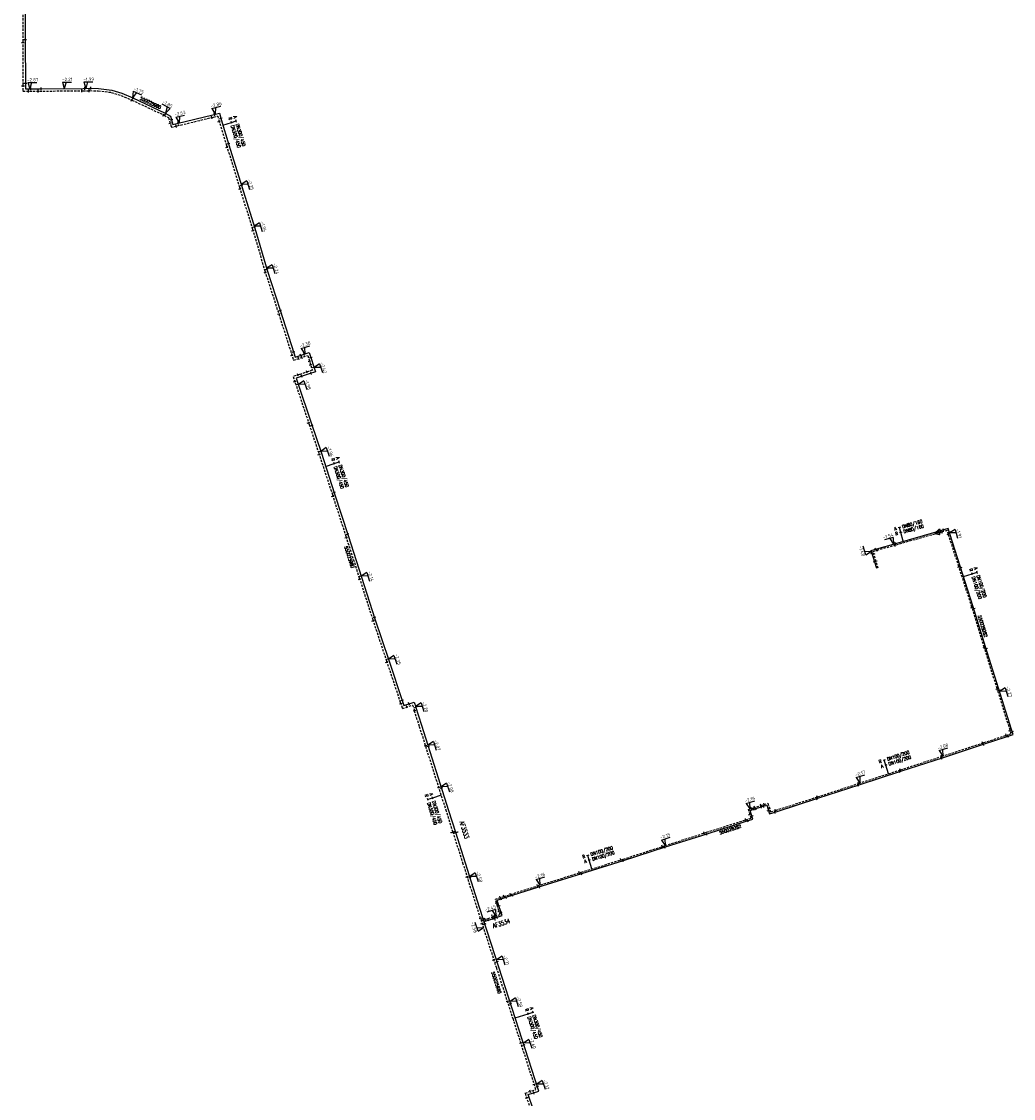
# Model space of a CAD drawing. Header units: millimetres. Extents: x 0 to 118318689, y 0 to 490460760.
# Tile 33 of 117: x 116408651 to 116681148, y 485223608 to 485519551. Entities that reach past the tile are written whole.
import ezdxf
from ezdxf.enums import TextEntityAlignment as Align

# ---------------------------------------------------------------- set-up
doc = ezdxf.new("R2010")
doc.units = ezdxf.units.MM
doc.header["$LTSCALE"] = 200
doc.linetypes.add('HIDDEN2', pattern=[4.7625, 3.175, -1.5875])
doc.layers.get('0').update_dxf_attribs({"color": 8})
for name, color, linetype in [('WT-C-AFSLUITER', 7, 'Continuous'), ('WT-C-mof', 7, 'Continuous'), ('WT-C-VERLOOP', 7, 'Continuous'), ('WT-I-diam', 7, 'Continuous'), ('WT-I-info', 7, 'Continuous'), ('WT-I-NAP', 7, 'Continuous'), ('WT-L-aanvoer', 6, 'Continuous'), ('WT-L-retour', 6, 'HIDDEN2')]:
    doc.layers.add(name, color=color, linetype=linetype)
doc.styles.add('DIN17', font='ROMANS.SHX', dxfattribs={"width": 0.9})
doc.styles.add('ISOCP', font='ISOCP.SHX')

# ---------------------------------------------------------------- blocks, each defined once
blk = doc.blocks.new('LR-mof')
at = {"color": 0, "linetype": 'ByBlock', "lineweight": -2}
blk.add_line((0, -0.75), (0, 0.75), dxfattribs=at)
blk = doc.blocks.new('LR-VERL')
at = {"color": 0, "linetype": 'ByBlock', "lineweight": -2}
blk.add_lwpolyline([(1.08, 0), (-1.08, -1.25), (-1.08, 1.25)], close=True, dxfattribs=at)
blk = doc.blocks.new('LR-hyp')
at = {"color": 7, "linetype": 'ByBlock', "lineweight": -3, "style": 'DIN17', "width": 0.9}
blk.add_attdef('*1', text='', height=1.8, dxfattribs=at).set_placement((0, 0), align=Align.MIDDLE)
at = {"color": 7, "linetype": 'ByBlock', "lineweight": -2, "style": 'DIN17', "width": 0.9, "flags": 1}
blk.add_attdef('*2', text='', height=1.8, dxfattribs=at).set_placement((0, -5), align=Align.MIDDLE)
blk = doc.blocks.new('nap1')
at = {"color": 0, "linetype": 'Continuous'}
for p, q in [((-1, 3.5), (0, 0)), ((-1, 3.5), (4, 3.5)), ((1, 3.5), (0, 0))]:
    blk.add_line(p, q, dxfattribs=at)
at = {"color": 0, "linetype": 'Continuous', "style": 'ISOCP'}
for tag, p in [('*1', (1.7, 5)), ('*2', (4, 1.5))]:
    blk.add_attdef(tag, text='', height=1.8, dxfattribs=at).set_placement(p, align=Align.MIDDLE)
blk = doc.blocks.new('nap2')
at = {"color": 0, "linetype": 'Continuous'}
for p, q in [((1, 3.5), (-4, 3.5)), ((-1, 3.5), (0, 0)), ((1, 3.5), (0, 0))]:
    blk.add_line(p, q, dxfattribs=at)
at = {"color": 0, "linetype": 'Continuous', "style": 'ISOCP'}
for tag, p in [('*1', (-1.5, 5)), ('*2', (-4, 1.5))]:
    blk.add_attdef(tag, text='', height=1.8, dxfattribs=at).set_placement(p, align=Align.MIDDLE)
blk = doc.blocks.new('LR-AFS')
at = {"color": 0, "lineweight": -3, "const_width": 0.7}
blk.add_lwpolyline([(0, -1.5), (0, 1.5)], dxfattribs=at)
at = {"color": 7, "linetype": 'ByBlock', "lineweight": -2, "style": 'DIN17', "width": 0.9}
blk.add_attdef('*1', text='', height=2.5, dxfattribs=at).set_placement((0, 5), align=Align.MIDDLE)
at = {"color": 0, "linetype": 'ByBlock', "lineweight": -2, "style": 'DIN17', "width": 0.3, "flags": 1}
for tag, p in [('*2', (2.5, 1.5)), ('OCODE', (-7.5, -2.5)), ('ST', (-7.5, -5)), ('VCODE', (-2.5, -5)), ('NCODE', (-2.5, -2.5)), ('NIVO', (2.5, -5)), ('BC', (2.5, -2.5)), ('IMM', (7.5, -5)), ('RK', (7.5, -2.5)), ('VERTR', (-7.5, -10)), ('DEKM', (-7.5, -12.5)), ('FABR', (-7.5, -7.5)), ('PDATUM', (-2.5, -12.5)), ('OPBLEN', (-2.5, -10)), ('TYPE', (-2.5, -7.5)), ('OPBOUW', (2.5, -7.5)), ('HULPST', (2.5, -10)), ('OPM', (2.5, -12.5)), ('VERLSP', (7.5, -10)), ('BEDIEN', (7.5, -7.5)), ('BORD', (7.5, -12.5)), ('BORDL', (-7.5, -15)), ('BORDX', (-2.5, -15)), ('BORDY', (2.5, -15)), ('BORDZ', (7.5, -15))]:
    blk.add_attdef(tag, text='', height=1.8, dxfattribs=at).set_placement(p, align=Align.MIDDLE)
blk = doc.blocks.new('LR-DIAB2')
at = {"color": 0, "linetype": 'Continuous', "lineweight": -3}
blk.add_line((0, 5), (0, 7.8), dxfattribs=at)
at = {"color": 0, "lineweight": -3}
blk.add_line((0, 0), (0, 5), dxfattribs=at)
for points in [[(0.61, 7.8), (0, 7.8), (-0.61, 7.8)], [(0.61, 5), (0, 5), (-0.61, 5)]]:
    blk.add_lwpolyline(points, dxfattribs=at)
at = {"color": 1, "lineweight": -3, "style": 'DIN17', "width": 0.9}
for tag, p in [('*1', (-1.61, 7.8)), ('*2', (-1.61, 5.02))]:
    blk.add_attdef(tag, text='', height=1.8, dxfattribs=at).set_placement(p, align=Align.MIDDLE_RIGHT)
for tag, p in [('*11', (1.61, 7.8)), ('*12', (1.61, 5))]:
    blk.add_attdef(tag, text='', height=1.8, dxfattribs=at).set_placement(p, align=Align.MIDDLE_LEFT)
blk = doc.blocks.new('LR-DIAO2')
at = {"color": 0, "lineweight": -3}
blk.add_line((0, 0), (0, -5), dxfattribs=at)
at = {"color": 0, "linetype": 'Continuous', "lineweight": -3}
blk.add_line((0, -5), (0, -7.8), dxfattribs=at)
at = {"color": 0, "lineweight": -3}
for points in [[(0.61, -5), (0, -5), (-0.61, -5)], [(0.61, -7.8), (0, -7.8), (-0.61, -7.8)]]:
    blk.add_lwpolyline(points, dxfattribs=at)
at = {"color": 1, "lineweight": -3, "style": 'DIN17', "width": 0.9}
for tag, p in [('*1', (-1.61, -5)), ('*2', (-1.61, -7.78))]:
    blk.add_attdef(tag, text='', height=1.8, dxfattribs=at).set_placement(p, align=Align.MIDDLE_RIGHT)
for tag, p in [('*11', (1.61, -5)), ('*12', (1.61, -7.8))]:
    blk.add_attdef(tag, text='', height=1.8, dxfattribs=at).set_placement(p, align=Align.MIDDLE_LEFT)

msp = doc.modelspace()

# ---------------------------------------------------------------- linework, layer by layer
at = {"layer": 'WT-I-diam'}
msp.add_line((116544301, 485245739), (116545448, 485246110), dxfattribs=at)
at = {"layer": 'WT-L-aanvoer'}
for p, q in [((116409648, 485526168), (116409675, 485514214)), ((116409675, 485514214), (116409692, 485502219)), ((116409692, 485502219), (116409694, 485501046)), ((116409694, 485501046), (116410829, 485501048)), ((116410829, 485501048), (116413555, 485501079)), ((116413555, 485501079), (116425559, 485501184)), ((116425559, 485501184), (116427437, 485501207)), ((116427437, 485501207), (116429772, 485501184)), ((116429772, 485501184), (116433417, 485500725)), ((116433417, 485500725), (116436205, 485499847)), ((116436205, 485499847), (116439242, 485498563)), ((116439242, 485498563), (116448150, 485494380)), ((116448150, 485494380), (116449594, 485493583)), ((116449594, 485493583), (116450229, 485491282)), ((116451290, 485491521), (116461241, 485493928)), ((116461241, 485493928), (116463030, 485494361)), ((116463030, 485494361), (116463449, 485492628)), ((116450229, 485491282), (116451290, 485491521)), ((116463449, 485492628), (116465604, 485485656)), ((116465604, 485485656), (116469152, 485474228)), ((116469152, 485474228), (116472706, 485462724)), ((116472706, 485462724), (116476118, 485451221)), ((116476118, 485451221), (116479682, 485440195)), ((116479682, 485440195), (116483429, 485428472)), ((116483429, 485428472), (116483794, 485427330)), ((116483794, 485427330), (116487698, 485428577)), ((116487698, 485428577), (116489381, 485423309)), ((116487646, 485422754), (116485193, 485421937)), ((116489381, 485423309), (116487646, 485422754)), ((116485193, 485421937), (116484104, 485421574)), ((116484104, 485421574), (116484478, 485420452)), ((116484478, 485420452), (116488284, 485409028)), ((116488284, 485409028), (116490918, 485401180)), ((116490918, 485401180), (116494663, 485389752)), ((116494663, 485389752), (116498358, 485378314)), ((116498358, 485378314), (116502050, 485366893)), ((116648810, 485376153), (116659905, 485379291)), ((116660489, 485379440), (116659905, 485379291)), ((116661402, 485379674), (116660489, 485379440)), ((116663235, 485380209), (116661402, 485379674)), ((116663665, 485378737), (116663235, 485380209)), ((116666527, 485369897), (116663665, 485378737)), ((116643580, 485374620), (116648810, 485376153)), ((116642073, 485374153), (116643580, 485374620)), ((116643604, 485369211), (116642073, 485374153)), ((116670125, 485358730), (116666527, 485369897)), ((116502050, 485366893), (116505742, 485355448)), ((116673507, 485347713), (116670125, 485358730)), ((116505742, 485355448), (116509507, 485344092)), ((116677031, 485336371), (116673507, 485347713)), ((116509507, 485344092), (116513327, 485332710)), ((116680603, 485324976), (116677031, 485336371)), ((116513327, 485332710), (116513698, 485331604)), ((116513698, 485331604), (116516506, 485332546)), ((116516506, 485332546), (116516951, 485331193)), ((116518576, 485326063), (116516951, 485331193)), ((116526004, 485302667), (116518576, 485326063)), ((116681049, 485323619), (116680603, 485324976)), ((116673149, 485321025), (116679121, 485322986)), ((116679121, 485322986), (116681049, 485323619)), ((116661631, 485317243), (116673149, 485321025)), ((116650242, 485313536), (116661631, 485317243)), ((116638787, 485309809), (116650242, 485313536)), ((116627445, 485306097), (116638787, 485309809)), ((116612502, 485303933), (116613405, 485304211)), ((116613405, 485304211), (116614135, 485301843)), ((116615944, 485302400), (116627445, 485306097)), ((116527925, 485296654), (116526004, 485302667)), ((116608822, 485302784), (116609830, 485303106)), ((116609583, 485300398), (116608822, 485302784)), ((116609830, 485303106), (116611837, 485303727)), ((116611837, 485303727), (116612502, 485303933)), ((116614135, 485301843), (116615944, 485302400)), ((116596982, 485296368), (116607673, 485299788)), ((116607673, 485299788), (116609583, 485300398)), ((116530619, 485288223), (116527925, 485296654)), ((116585560, 485292713), (116596982, 485296368)), ((116574065, 485288992), (116585560, 485292713)), ((116534474, 485276091), (116530619, 485288223)), ((116562546, 485285395), (116574065, 485288992)), ((116550479, 485281637), (116562546, 485285395)), ((116543493, 485279435), (116550479, 485281637)), ((116539311, 485278117), (116541777, 485278894)), ((116539797, 485276560), (116539311, 485278117)), ((116541777, 485278894), (116543493, 485279435)), ((116539795, 485259653), (116534474, 485276091)), ((116540189, 485275305), (116539797, 485276560)), ((116540659, 485273885), (116540189, 485275305)), ((116535711, 485272270), (116538547, 485273191)), ((116538547, 485273191), (116539295, 485273434)), ((116539295, 485273434), (116540659, 485273885)), ((116544376, 485245509), (116539795, 485259653)), ((116548856, 485231580), (116544376, 485245509)), ((116550799, 485225633), (116548856, 485231580)), ((116547869, 485224676), (116550799, 485225633)), ((116549179, 485220665), (116547869, 485224676))]:
    msp.add_line(p, q, dxfattribs=at)
at = {"layer": 'WT-L-retour'}
for p, q in [((116408998, 485526167), (116409025, 485514212)), ((116409025, 485514212), (116409042, 485502218)), ((116409042, 485502218), (116409045, 485500395)), ((116409045, 485500395), (116410833, 485500398)), ((116410833, 485500398), (116413561, 485500429)), ((116413561, 485500429), (116425566, 485500534)), ((116425566, 485500534), (116427438, 485500557)), ((116427438, 485500557), (116429728, 485500535)), ((116429728, 485500535), (116433277, 485500088)), ((116433277, 485500088), (116435980, 485499236)), ((116435980, 485499236), (116438977, 485497969)), ((116438977, 485497969), (116447854, 485493801)), ((116447854, 485493801), (116449040, 485493146)), ((116461394, 485493296), (116462551, 485493576)), ((116462551, 485493576), (116462822, 485492456)), ((116449040, 485493146), (116449768, 485490512)), ((116449768, 485490512), (116451438, 485490888)), ((116451438, 485490888), (116461394, 485493296)), ((116462822, 485492456), (116464983, 485485463)), ((116464983, 485485463), (116468531, 485474036)), ((116468531, 485474036), (116472084, 485462536)), ((116472084, 485462536), (116475497, 485451030)), ((116475497, 485451030), (116479316, 485439207)), ((116479316, 485439207), (116482810, 485428274)), ((116482810, 485428274), (116483372, 485426512)), ((116483372, 485426512), (116487277, 485427760)), ((116487277, 485427760), (116488564, 485423730)), ((116484987, 485422554), (116483282, 485421986)), ((116487445, 485423372), (116484987, 485422554)), ((116488564, 485423730), (116487445, 485423372)), ((116483282, 485421986), (116483862, 485420247)), ((116483862, 485420247), (116487667, 485408822)), ((116487667, 485408822), (116490301, 485400975)), ((116490301, 485400975), (116494045, 485389551)), ((116494045, 485389551), (116497739, 485378114)), ((116497739, 485378114), (116501432, 485366693)), ((116648915, 485375788), (116660004, 485378903)), ((116660111, 485378930), (116660004, 485378903)), ((116661508, 485379288), (116660111, 485378930)), ((116662963, 485379713), (116661508, 485379288)), ((116663283, 485378619), (116662963, 485379713)), ((116666146, 485369774), (116663283, 485378619)), ((116643690, 485374256), (116648915, 485375788)), ((116642548, 485373902), (116643690, 485374256)), ((116643967, 485369324), (116642548, 485373902)), ((116669743, 485358610), (116666146, 485369774)), ((116501432, 485366693), (116505125, 485355246)), ((116673125, 485347595), (116669743, 485358610)), ((116505125, 485355246), (116508890, 485343886)), ((116676649, 485336252), (116673125, 485347595)), ((116508890, 485343886), (116512710, 485332503)), ((116680222, 485324854), (116676649, 485336252)), ((116512710, 485332503), (116513288, 485330781)), ((116513288, 485330781), (116516089, 485331721)), ((116516089, 485331721), (116516578, 485330221)), ((116517956, 485325866), (116516578, 485330221)), ((116525385, 485302469), (116517956, 485325866)), ((116680544, 485323874), (116680222, 485324854)), ((116673025, 485321406), (116678996, 485323366)), ((116678996, 485323366), (116680544, 485323874)), ((116661507, 485317623), (116673025, 485321406)), ((116650118, 485313916), (116661507, 485317623)), ((116638663, 485310189), (116650118, 485313916)), ((116627322, 485306477), (116638663, 485310189)), ((116609711, 485303488), (116611780, 485304128)), ((116611780, 485304128), (116612641, 485304394)), ((116612641, 485304394), (116613670, 485304711)), ((116613670, 485304711), (116614399, 485302343)), ((116615824, 485302782), (116627322, 485306477)), ((116527188, 485296826), (116525385, 485302469)), ((116608319, 485303044), (116609711, 485303488)), ((116609080, 485300657), (116608319, 485303044)), ((116614399, 485302343), (116615824, 485302782)), ((116596860, 485296749), (116607551, 485300169)), ((116607551, 485300169), (116609080, 485300657)), ((116530000, 485288026), (116527188, 485296826)), ((116585437, 485293094), (116596860, 485296749)), ((116573944, 485289373), (116585437, 485293094)), ((116562427, 485285777), (116573944, 485289373)), ((116533855, 485275893), (116530000, 485288026)), ((116550360, 485282019), (116562427, 485285777)), ((116542961, 485279687), (116550360, 485282019)), ((116538810, 485278379), (116541183, 485279127)), ((116539415, 485276441), (116538810, 485278379)), ((116541183, 485279127), (116542961, 485279687)), ((116539176, 485259453), (116533855, 485275893)), ((116539809, 485275182), (116539415, 485276441)), ((116540154, 485274139), (116539809, 485275182)), ((116534970, 485272449), (116538015, 485273439)), ((116538015, 485273439), (116538725, 485273669)), ((116538725, 485273669), (116540154, 485274139)), ((116543757, 485245310), (116539176, 485259453)), ((116548238, 485231380), (116543757, 485245310)), ((116549979, 485226049), (116548238, 485231380)), ((116547049, 485225092), (116549979, 485226049)), ((116548763, 485219845), (116547049, 485225092))]:
    msp.add_line(p, q, dxfattribs=at)

# ---------------------------------------------------------------- block references
at = {"layer": 'WT-C-AFSLUITER', "linetype": 'Continuous'}
ref = msp.add_blockref('LR-AFS', (116527925, 485296654), dxfattribs=dict(at, xscale=500, yscale=500, zscale=500, rotation=287.7209))
ref.add_attrib('*1', 'AF3533', dxfattribs={"layer": '0', "color": 7, "linetype": 'ByBlock', "lineweight": -2, "height": 1250, "rotation": 287.7209, "style": 'DIN17', "width": 0.65}).set_placement((116530307, 485297415), align=Align.MIDDLE)
at = {"layer": 'WT-C-AFSLUITER', "linetype": 'Continuous', "xscale": 500, "yscale": 500, "zscale": 500}
for p, rotation in [((116527188, 485296826), 287.7209), ((116538015, 485273439), 17.9985)]:
    msp.add_blockref('LR-AFS', p, dxfattribs=dict(at, rotation=rotation))
at = {"layer": 'WT-C-AFSLUITER', "linetype": 'Continuous'}
ref = msp.add_blockref('LR-AFS', (116538547, 485273191), dxfattribs=dict(at, xscale=500, yscale=500, zscale=500, rotation=17.9985))
ref.add_attrib('*1', 'AF3534', dxfattribs={"layer": '0', "color": 7, "linetype": 'ByBlock', "lineweight": -2, "height": 1250, "rotation": 17.9985, "style": 'DIN17', "width": 0.65}).set_placement((116540461, 485271725), align=Align.MIDDLE)
at = {"layer": 'WT-C-mof', "linetype": 'Continuous', "xscale": 500, "yscale": 500, "zscale": 500}
for p, rotation in [((116409674, 485514574), 270.1306), ((116409026, 485513808), 270.081), ((116409691, 485502599), 270.081), ((116409043, 485501847), 270.081), ((116410526, 485500397), 0.08100000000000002), ((116411214, 485501052), 0.645), ((116413181, 485500424), 0.645), ((116414023, 485501083), 0.5042), ((116425253, 485500531), 0.6701605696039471), ((116426003, 485501190), 0.7079000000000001), ((116427256, 485500555), 0.7079000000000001), ((116427692, 485501205), 359.4308460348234), ((116438931, 485497989), 337.0842000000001), ((116439323, 485498525), 334.8467000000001), ((116447666, 485493889), 334.8467116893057), ((116448332, 485494280), 331.1059), ((116460963, 485493192), 13.5968), ((116461653, 485494027), 13.5968), ((116449454, 485491648), 285.4431), ((116449854, 485492640), 285.4431), ((116451094, 485490810), 12.6904), ((116451672, 485491613), 13.5968), ((116462928, 485492115), 287.1682), ((116463370, 485492957), 283.5968), ((116465100, 485485085), 287.2509), ((116465491, 485486021), 287.1682), ((116468661, 485473616), 287.1696), ((116469041, 485474585), 287.2509), ((116472204, 485462133), 286.5204), ((116472581, 485463130), 287.1696), ((116475620, 485450650), 287.8999000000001), ((116476020, 485451551), 286.5204), ((116479682, 485440195), 287.9128), ((116479316, 485439207), 287.8999000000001), ((116483335, 485428765), 287.7225), ((116486308, 485428133), 17.7225), ((116482943, 485427858), 287.7225), ((116484803, 485426970), 17.7225), ((116485341, 485427824), 17.7225), ((116485675, 485427248), 17.7225), ((116487765, 485426231), 287.7225), ((116488134, 485427212), 287.7225), ((116484563, 485422412), 18.424), ((116487023, 485423232), 18.424), ((116488076, 485425257), 287.7225), ((116488101, 485422900), 197.7224848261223), ((116488977, 485424575), 287.7225), ((116483711, 485420697), 288.4240000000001), ((116484644, 485419956), 288.4240000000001), ((116485619, 485422079), 18.424), ((116487504, 485409311), 288.4240000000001), ((116488438, 485408568), 288.5523), ((116490425, 485400597), 288.1459), ((116490791, 485401558), 288.5523), ((116494528, 485390164), 288.1459), ((116494165, 485389178), 287.9017), ((116498230, 485378710), 287.9017), ((116661593, 485379313), 16.2712), ((116661930, 485379828), 16.2712), ((116663253, 485378722), 286.2712), ((116663517, 485379245), 286.2712), ((116497851, 485377767), 287.9166), ((116648579, 485375689), 16.3382), ((116648750, 485376135), 16.3382), ((116642293, 485373442), 287.2206363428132), ((116642760, 485373220), 287.2206), ((116643244, 485374516), 17.2206), ((116643668, 485374249), 17.2206), ((116642998, 485371168), 287.2206), ((116643363, 485371274), 287.2206), ((116666169, 485369702), 287.8605), ((116666659, 485369486), 287.8605), ((116501545, 485366342), 287.8798), ((116501923, 485367287), 287.9166), ((116669759, 485358558), 287.067), ((116670276, 485358238), 287.067), ((116505245, 485354882), 288.3402), ((116505611, 485355856), 287.8798), ((116673151, 485347551), 287.2603), ((116673655, 485347238), 287.2603), ((116509012, 485343524), 288.5507000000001), ((116509385, 485344459), 288.3402), ((116676676, 485336167), 287.4031), ((116677209, 485335804), 287.4031), ((116512832, 485332141), 288.5507000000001), ((116513204, 485333074), 288.5507000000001), ((116514501, 485331188), 18.5507), ((116515105, 485332076), 18.5507), ((116516951, 485331193), 288.2094), ((116516578, 485330221), 288.0498), ((116680246, 485324782), 288.1756999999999), ((116679148, 485323416), 18.1757), ((116679664, 485323164), 18.1757), ((116680791, 485324403), 288.1756999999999), ((116519621, 485320625), 287.6138), ((116520364, 485320432), 287.6138), ((116672651, 485321283), 18.1819), ((116672926, 485320952), 18.1819), ((116661310, 485317138), 18.0286), ((116661433, 485317599), 18.0286), ((116649842, 485313405), 18.022), ((116650004, 485313879), 18.022), ((116638424, 485309690), 18.1223), ((116638560, 485310155), 18.1223), ((116523261, 485309158), 287.6138), ((116524007, 485308956), 287.6138), ((116611780, 485304128), 17.1696), ((116612502, 485303933), 17.1931), ((116612641, 485304394), 17.1696), ((116627078, 485305979), 17.8179), ((116627211, 485306442), 17.8179), ((116608753, 485301683), 287.693), ((116609302, 485301278), 287.693), ((116609199, 485303325), 17.693), ((116609791, 485303094), 17.693), ((116610055, 485303594), 17.1994), ((116610281, 485303246), 197.1994488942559), ((116611837, 485303727), 17.1931), ((116613841, 485302795), 287.116), ((116614076, 485303392), 287.116), ((116615593, 485302292), 17.116), ((116615769, 485302769), 17.116), ((116607613, 485300189), 17.693), ((116608144, 485299938), 17.693), ((116596160, 485296525), 17.7412), ((116596809, 485296312), 17.7412), ((116584681, 485292849), 17.9381), ((116585331, 485292639), 17.9381), ((116573306, 485289174), 17.3433), ((116573930, 485288950), 17.3433), ((116531104, 485284552), 287.6265), ((116531853, 485284340), 287.6265), ((116561874, 485285605), 17.2981), ((116562439, 485285362), 17.2981), ((116550382, 485282026), 17.2981), ((116550961, 485281787), 17.2981), ((116539118, 485277393), 287.3461), ((116540136, 485278797), 17.49244231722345), ((116540350, 485278445), 17.4926), ((116541183, 485279127), 17.4924), ((116541777, 485278894), 17.4926), ((116542961, 485279687), 17.4924), ((116543493, 485279435), 17.4926), ((116539795, 485276568), 287.3461), ((116539838, 485275094), 288.3125), ((116540374, 485274747), 288.3125), ((116534735, 485273174), 287.9365), ((116535203, 485271729), 287.9365), ((116535485, 485272968), 287.9365), ((116535940, 485271562), 287.9365), ((116535987, 485272780), 17.9985), ((116536903, 485272657), 17.9985), ((116538747, 485273677), 18.1884), ((116539295, 485273434), 17.9985), ((116538431, 485261756), 287.9365), ((116539293, 485261202), 287.9365), ((116542131, 485250329), 287.9456), ((116543004, 485249744), 287.9456), ((116545817, 485238905), 287.8303), ((116546677, 485238355), 287.8303), ((116549497, 485227525), 288.09), ((116548406, 485225535), 18.09), ((116549387, 485225172), 18.09), ((116550378, 485226919), 288.09), ((116547464, 485223822), 288.09)]:
    msp.add_blockref('LR-mof', p, dxfattribs=dict(at, rotation=rotation))
at = {"layer": 'WT-C-mof', "xscale": 500, "yscale": 500, "zscale": 500, "rotation": 194.3603}
for p in [(116660111, 485378930), (116660489, 485379440)]:
    msp.add_blockref('LR-mof', p, dxfattribs=at)
at = {"layer": 'WT-C-VERLOOP', "linetype": 'Continuous', "xscale": 500, "yscale": 500, "zscale": 500, "rotation": 194.3603}
for p in [(116660111, 485378930), (116660489, 485379440)]:
    msp.add_blockref('LR-VERL', p, dxfattribs=at)
at = {"layer": 'WT-I-diam', "linetype": 'Continuous'}
for name, p, xscale, yscale, zscale, rotation, values in [('LR-DIAB2', (116463928, 485491077), 500, 500, 500, 287.1681847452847, {'*1': 'A', '*11': 'DN300/450', '*2': 'R', '*12': 'DN300/450'}), ('LR-DIAB2', (116492189, 485397301), 500, 500, 500, 288.1458964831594, {'*1': 'A', '*11': 'DN300/450', '*2': 'R', '*12': 'DN300/450'}), ('LR-DIAB2', (116650861, 485376733), 500, 500, 500, 15.79102029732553, {'*1': 'A', '*11': 'DN80/160', '*2': 'R', '*12': 'DN80/160'}), ('LR-DIAB2', (116667452, 485367001), 500, 500, 500, 287.8604722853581, {'*1': 'A', '*11': 'DN100/200', '*2': 'R', '*12': 'DN100/200'}), ('LR-DIAB2', (116646860, 485312856), 500, 500, 500, 18.02199790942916, {'*1': 'R', '*11': 'DN100/200', '*2': 'A', '*12': 'DN100/200'}), ('LR-DIAO2', (116523973, 485306917), 500, 500, 500, 287.6137544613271, {'*1': 'A', '*11': 'DN300/450', '*2': 'R', '*12': 'DN300/450'}), ('LR-DIAB2', (116565352, 485286690), 500, 500, 500, 17.34327133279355, {'*1': 'R', '*11': 'DN100/200', '*2': 'A', '*12': 'DN100/200'}), ('LR-DIAB2', (116545448, 485246110), 500.0000000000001, 500.0000000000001, 500.0000000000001, 287.9456232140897, {'*1': 'A', '*11': 'DN300/450', '*2': 'R', '*12': 'DN300/450'})]:
    msp.add_blockref(name, p, dxfattribs=dict(at, xscale=xscale, yscale=yscale, zscale=zscale, rotation=rotation)).add_auto_attribs(values)
at = {"layer": 'WT-I-info', "linetype": 'Continuous'}
ref = msp.add_blockref('LR-hyp', (116444095, 485497217), dxfattribs=dict(at, xscale=500, yscale=500, zscale=500, rotation=334.8467000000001))
ref.add_attrib('*1', '550025980', dxfattribs={"layer": '0', "color": 0, "linetype": 'ByBlock', "lineweight": -3, "height": 900, "rotation": 334.8467, "style": 'DIN17', "width": 0.9}).set_placement((116444095, 485497217), align=Align.MIDDLE)
ref = msp.add_blockref('LR-hyp', (116498719, 485372385), dxfattribs=dict(at, xscale=499.9999999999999, yscale=499.9999999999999, zscale=499.9999999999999, rotation=108.5523))
ref.add_attrib('*1', '550025980', dxfattribs={"layer": '0', "color": 0, "linetype": 'ByBlock', "lineweight": -3, "height": 900, "rotation": 287.87981, "style": 'DIN17', "width": 0.9}).set_placement((116498719, 485372385), align=Align.MIDDLE)
ref = msp.add_blockref('LR-hyp', (116672703, 485353398), dxfattribs=dict(at, xscale=500, yscale=500, zscale=500, rotation=287.067))
ref.add_attrib('*1', '550028282', dxfattribs={"layer": '0', "color": 0, "linetype": 'ByBlock', "lineweight": -3, "height": 900, "rotation": 287.067, "style": 'DIN17', "width": 0.9}).set_placement((116672703, 485353398), align=Align.MIDDLE)
ref = msp.add_blockref('LR-hyp', (116603355, 485297539), dxfattribs=dict(at, xscale=500, yscale=500, zscale=500, rotation=17.7419))
ref.add_attrib('*1', '550028282', dxfattribs={"layer": '0', "color": 0, "linetype": 'ByBlock', "lineweight": -3, "height": 900, "rotation": 17.7419, "style": 'DIN17', "width": 0.9}).set_placement((116603355, 485297539), align=Align.MIDDLE)
ref = msp.add_blockref('LR-hyp', (116539090, 485255445), dxfattribs=dict(at, xscale=499.9999999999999, yscale=499.9999999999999, zscale=499.9999999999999, rotation=1.0971))
ref.add_attrib('*1', '550025980', dxfattribs={"layer": '0', "color": 0, "linetype": 'ByBlock', "lineweight": -3, "height": 900, "rotation": 287.94562, "style": 'DIN17', "width": 0.9}).set_placement((116539090, 485255445), align=Align.MIDDLE)
at = {"layer": 'WT-I-NAP', "linetype": 'Continuous'}
ref = msp.add_blockref('nap1', (116410907, 485501049), dxfattribs=dict(at, xscale=500, yscale=500, zscale=500, rotation=0.6449715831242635))
ref.add_attrib('*1', '-2.87', dxfattribs={"layer": '0', "color": 1, "linetype": 'Continuous', "height": 900, "rotation": 0.64497, "style": 'ISOCP'}).set_placement((116411729, 485503558), align=Align.MIDDLE)
ref = msp.add_blockref('nap1', (116420381, 485501139), dxfattribs=dict(at, xscale=500, yscale=500, zscale=500, rotation=0.5041783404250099))
ref.add_attrib('*1', '-2.21', dxfattribs={"layer": '0', "color": 1, "linetype": 'Continuous', "height": 900, "rotation": 0.50418, "style": 'ISOCP'}).set_placement((116421209, 485503646), align=Align.MIDDLE)
ref = msp.add_blockref('nap1', (116426278, 485501193), dxfattribs=dict(at, xscale=500, yscale=500, zscale=500, rotation=0.7078608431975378))
ref.add_attrib('*1', '-1.99', dxfattribs={"layer": '0', "color": 1, "linetype": 'Continuous', "height": 900, "rotation": 0.70786, "style": 'ISOCP'}).set_placement((116427097, 485503703), align=Align.MIDDLE)
ref = msp.add_blockref('nap1', (116439113, 485498617), dxfattribs=dict(at, xscale=500, yscale=500, zscale=500, rotation=337.0841761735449))
ref.add_attrib('*1', '-1.75', dxfattribs={"layer": '0', "color": 1, "linetype": 'Continuous', "height": 900, "rotation": 337.08418, "style": 'ISOCP'}).set_placement((116440870, 485500589), align=Align.MIDDLE)
ref = msp.add_blockref('nap2', (116448208, 485494348), dxfattribs=dict(at, xscale=500, yscale=500, zscale=500, rotation=331.1058807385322))
ref.add_attrib('*1', '-1.85', dxfattribs={"layer": '0', "color": 1, "linetype": 'Continuous', "height": 900, "rotation": 331.10588, "style": 'ISOCP'}).set_placement((116448760, 485496899), align=Align.MIDDLE)
ref = msp.add_blockref('nap1', (116461868, 485494079), dxfattribs=dict(at, xscale=500, yscale=500, zscale=500, rotation=13.59675196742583))
ref.add_attrib('*1', '-2.86', dxfattribs={"layer": '0', "color": 1, "linetype": 'Continuous', "height": 900, "rotation": 13.59675, "style": 'ISOCP'}).set_placement((116462107, 485496709), align=Align.MIDDLE)
ref = msp.add_blockref('nap1', (116451930, 485491676), dxfattribs=dict(at, xscale=500, yscale=500, zscale=500, rotation=13.59675195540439))
ref.add_attrib('*1', '-2.53', dxfattribs={"layer": '0', "color": 1, "linetype": 'Continuous', "height": 900, "rotation": 13.59675, "style": 'ISOCP'}).set_placement((116452168, 485494306), align=Align.MIDDLE)
ref = msp.add_blockref('nap1', (116468978, 485474788), dxfattribs=dict(at, xscale=500, yscale=500, zscale=500, rotation=287.2508948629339))
ref.add_attrib('*1', '-2.25', dxfattribs={"layer": '0', "color": 1, "linetype": 'Continuous', "height": 900, "rotation": 287.25089, "style": 'ISOCP'}).set_placement((116471618, 485474717), align=Align.MIDDLE)
ref = msp.add_blockref('nap1', (116472533, 485463285), dxfattribs=dict(at, xscale=500, yscale=500, zscale=500, rotation=287.1695711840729))
ref.add_attrib('*1', '-1.94', dxfattribs={"layer": '0', "color": 1, "linetype": 'Continuous', "height": 900, "rotation": 287.16957, "style": 'ISOCP'}).set_placement((116475173, 485463211), align=Align.MIDDLE)
ref = msp.add_blockref('nap1', (116475959, 485451757), dxfattribs=dict(at, xscale=500, yscale=500, zscale=500, rotation=286.5203672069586))
ref.add_attrib('*1', '-2.24', dxfattribs={"layer": '0', "color": 1, "linetype": 'Continuous', "height": 900, "rotation": 286.52037, "style": 'ISOCP'}).set_placement((116478598, 485451653), align=Align.MIDDLE)
ref = msp.add_blockref('nap1', (116486480, 485428188), dxfattribs=dict(at, xscale=500, yscale=500, zscale=500, rotation=17.72248481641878))
ref.add_attrib('*1', '-2.38', dxfattribs={"layer": '0', "color": 1, "linetype": 'Continuous', "height": 900, "rotation": 17.72248, "style": 'ISOCP'}).set_placement((116486529, 485430828), align=Align.MIDDLE)
ref = msp.add_blockref('nap1', (116489018, 485424447), dxfattribs=dict(at, xscale=500, yscale=500, zscale=500, rotation=287.7224848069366))
ref.add_attrib('*1', '-2.42', dxfattribs={"layer": '0', "color": 1, "linetype": 'Continuous', "height": 900, "rotation": 287.72248, "style": 'ISOCP'}).set_placement((116491658, 485424398), align=Align.MIDDLE)
ref = msp.add_blockref('nap1', (116484691, 485419814), dxfattribs=dict(at, xscale=500, yscale=500, zscale=500, rotation=288.4240227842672))
ref.add_attrib('*1', '-1.98', dxfattribs={"layer": '0', "color": 1, "linetype": 'Continuous', "height": 900, "rotation": 288.42402, "style": 'ISOCP'}).set_placement((116487331, 485419797), align=Align.MIDDLE)
ref = msp.add_blockref('nap1', (116490832, 485401435), dxfattribs=dict(at, xscale=500, yscale=500, zscale=500, rotation=288.1969218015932))
ref.add_attrib('*1', '-1.96', dxfattribs={"layer": '0', "color": 1, "linetype": 'Continuous', "height": 900, "rotation": 288.19692, "style": 'ISOCP'}).set_placement((116493473, 485401408), align=Align.MIDDLE)
ref = msp.add_blockref('nap2', (116648154, 485375961), dxfattribs=dict(at, xscale=500, yscale=500, zscale=500, rotation=16.33817498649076))
ref.add_attrib('*1', '-1.54', dxfattribs={"layer": '0', "color": 1, "linetype": 'Continuous', "height": 900, "rotation": 16.33817, "style": 'ISOCP'}).set_placement((116646731, 485378149), align=Align.MIDDLE)
ref = msp.add_blockref('nap1', (116663580, 485379029), dxfattribs=dict(at, xscale=500, yscale=500, zscale=500, rotation=286.271240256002))
ref.add_attrib('*1', '-1.91', dxfattribs={"layer": '0', "color": 1, "linetype": 'Continuous', "height": 900, "rotation": 286.27124, "style": 'ISOCP'}).set_placement((116666218, 485378913), align=Align.MIDDLE)
ref = msp.add_blockref('nap1', (116642127, 485373978), dxfattribs=dict(at, xscale=500, yscale=500, zscale=500, rotation=107.2206363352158))
ref.add_attrib('*1', '-1.48', dxfattribs={"layer": '0', "color": 1, "linetype": 'Continuous', "height": 900, "rotation": 287.22064, "style": 'ISOCP'}).set_placement((116639487, 485374050), align=Align.MIDDLE)
ref = msp.add_blockref('nap1', (116501964, 485367160), dxfattribs=dict(at, xscale=500, yscale=500, zscale=500, rotation=287.8859884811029))
ref.add_attrib('*1', '-2.14', dxfattribs={"layer": '0', "color": 1, "linetype": 'Continuous', "height": 900, "rotation": 287.88599, "style": 'ISOCP'}).set_placement((116504604, 485367118), align=Align.MIDDLE)
ref = msp.add_blockref('nap1', (116509429, 485344326), dxfattribs=dict(at, xscale=500, yscale=500, zscale=500, rotation=288.5226371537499))
ref.add_attrib('*1', '-2.35', dxfattribs={"layer": '0', "color": 1, "linetype": 'Continuous', "height": 900, "rotation": 288.52264, "style": 'ISOCP'}).set_placement((116512070, 485344314), align=Align.MIDDLE)
ref = msp.add_blockref('nap1', (116677314, 485335470), dxfattribs=dict(at, xscale=500, yscale=500, zscale=500, rotation=287.4031004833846))
ref.add_attrib('*1', '-2.27', dxfattribs={"layer": '0', "color": 1, "linetype": 'Continuous', "height": 900, "rotation": 287.4031, "style": 'ISOCP'}).set_placement((116679954, 485335406), align=Align.MIDDLE)
ref = msp.add_blockref('nap1', (116516919, 485331295), dxfattribs=dict(at, xscale=500, yscale=500, zscale=500, rotation=287.5721409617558))
ref.add_attrib('*1', '-2.20', dxfattribs={"layer": '0', "color": 1, "linetype": 'Continuous', "height": 900, "rotation": 287.57214, "style": 'ISOCP'}).set_placement((116519559, 485331239), align=Align.MIDDLE)
ref = msp.add_blockref('nap1', (116520272, 485320723), dxfattribs=dict(at, xscale=500, yscale=500, zscale=500, rotation=287.6137544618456))
ref.add_attrib('*1', '-2.07', dxfattribs={"layer": '0', "color": 1, "linetype": 'Continuous', "height": 900, "rotation": 287.61375, "style": 'ISOCP'}).set_placement((116522912, 485320669), align=Align.MIDDLE)
ref = msp.add_blockref('nap1', (116661729, 485317696), dxfattribs=dict(at, xscale=500, yscale=500, zscale=500, rotation=18.18187196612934))
ref.add_attrib('*1', '-2.08', dxfattribs={"layer": '0', "color": 1, "linetype": 'Continuous', "height": 900, "rotation": 18.18187, "style": 'ISOCP'}).set_placement((116661757, 485320336), align=Align.MIDDLE)
ref = msp.add_blockref('nap1', (116638990, 485310295), dxfattribs=dict(at, xscale=500, yscale=500, zscale=500, rotation=18.02199790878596))
ref.add_attrib('*1', '-2.17', dxfattribs={"layer": '0', "color": 1, "linetype": 'Continuous', "height": 900, "rotation": 18.022, "style": 'ISOCP'}).set_placement((116639025, 485312936), align=Align.MIDDLE)
ref = msp.add_blockref('nap1', (116523917, 485309240), dxfattribs=dict(at, xscale=500, yscale=500, zscale=500, rotation=287.6137544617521))
ref.add_attrib('*1', '-2.08', dxfattribs={"layer": '0', "color": 1, "linetype": 'Continuous', "height": 900, "rotation": 287.61375, "style": 'ISOCP'}).set_placement((116526557, 485309186), align=Align.MIDDLE)
ref = msp.add_blockref('nap1', (116608684, 485303160), dxfattribs=dict(at, xscale=500, yscale=500, zscale=500, rotation=17.69295967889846))
ref.add_attrib('*1', '-2.14', dxfattribs={"layer": '0', "color": 1, "linetype": 'Continuous', "height": 900, "rotation": 17.69296, "style": 'ISOCP'}).set_placement((116608734, 485305800), align=Align.MIDDLE)
ref = msp.add_blockref('nap1', (116585437, 485293094), dxfattribs=dict(at, xscale=500, yscale=500, zscale=500, rotation=17.93807345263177))
ref.add_attrib('*1', '-2.15', dxfattribs={"layer": '0', "color": 1, "linetype": 'Continuous', "height": 900, "rotation": 17.93807, "style": 'ISOCP'}).set_placement((116585476, 485295735), align=Align.MIDDLE)
ref = msp.add_blockref('nap1', (116531778, 485284576), dxfattribs=dict(at, xscale=500, yscale=500, zscale=500, rotation=287.6264917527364))
ref.add_attrib('*1', '-2.58', dxfattribs={"layer": '0', "color": 1, "linetype": 'Continuous', "height": 900, "rotation": 287.62649, "style": 'ISOCP'}).set_placement((116534418, 485284523), align=Align.MIDDLE)
ref = msp.add_blockref('nap1', (116550995, 485282217), dxfattribs=dict(at, xscale=500, yscale=500, zscale=500, rotation=17.29812146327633))
ref.add_attrib('*1', '-2.16', dxfattribs={"layer": '0', "color": 1, "linetype": 'Continuous', "height": 900, "rotation": 17.29812, "style": 'ISOCP'}).set_placement((116551064, 485284856), align=Align.MIDDLE)
ref = msp.add_blockref('nap2', (116538952, 485273744), dxfattribs=dict(at, xscale=500, yscale=500, zscale=500, rotation=18.18844289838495))
ref.add_attrib('*1', '-2.45', dxfattribs={"layer": '0', "color": 1, "linetype": 'Continuous', "height": 900, "rotation": 18.18844, "style": 'ISOCP'}).set_placement((116537459, 485275885), align=Align.MIDDLE)
ref = msp.add_blockref('nap1', (116535570, 485270594), dxfattribs=dict(at, xscale=500, yscale=500, zscale=500, rotation=107.9364643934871))
ref.add_attrib('*1', '-2.58', dxfattribs={"layer": '0', "color": 1, "linetype": 'Continuous', "height": 900, "rotation": 287.93646, "style": 'ISOCP'}).set_placement((116532930, 485270634), align=Align.MIDDLE)
ref = msp.add_blockref('nap1', (116539133, 485261697), dxfattribs=dict(at, xscale=500, yscale=500, zscale=500, rotation=287.9364643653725))
ref.add_attrib('*1', '-2.71', dxfattribs={"layer": '0', "color": 1, "linetype": 'Continuous', "height": 900, "rotation": 287.93646, "style": 'ISOCP'}).set_placement((116541774, 485261658), align=Align.MIDDLE)
ref = msp.add_blockref('nap1', (116542843, 485250243), dxfattribs=dict(at, xscale=500, yscale=500, zscale=500, rotation=287.9456232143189))
ref.add_attrib('*1', '-2.50', dxfattribs={"layer": '0', "color": 1, "linetype": 'Continuous', "height": 900, "rotation": 287.94562, "style": 'ISOCP'}).set_placement((116545483, 485250204), align=Align.MIDDLE)
ref = msp.add_blockref('nap1', (116546527, 485238820), dxfattribs=dict(at, xscale=500, yscale=500, zscale=500, rotation=287.8302577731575))
ref.add_attrib('*1', '-2.40', dxfattribs={"layer": '0', "color": 1, "linetype": 'Continuous', "height": 900, "rotation": 287.83026, "style": 'ISOCP'}).set_placement((116549167, 485238776), align=Align.MIDDLE)
ref = msp.add_blockref('nap1', (116550188, 485227504), dxfattribs=dict(at, xscale=500, yscale=500, zscale=500, rotation=288.0900331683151))
ref.add_attrib('*1', '-2.12', dxfattribs={"layer": '0', "color": 1, "linetype": 'Continuous', "height": 900, "rotation": 288.09003, "style": 'ISOCP'}).set_placement((116552828, 485227472), align=Align.MIDDLE)

doc.saveas('drawing.dxf')
